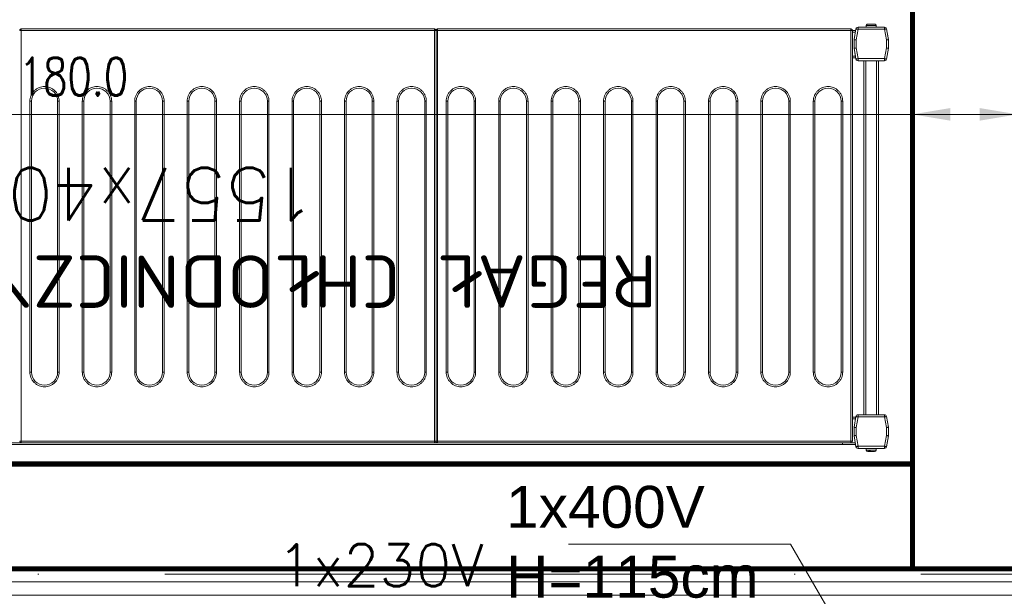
# Model space of a CAD drawing. Header units: millimetres. Extents: x -2074 to 12588, y -3630 to 101167.
# Tile 98 of 256: x 2287 to 2381, y 1355 to 1410. Entities that reach past the tile are written whole.
import ezdxf

# ---------------------------------------------------------------- set-up
doc = ezdxf.new("R2010")
doc.units = ezdxf.units.MM
doc.linetypes.add('ACAD_ISO10W100', pattern=[18, 12, -3, 0, -3])
for name, color, linetype, lineweight in [('SelinAr_BUD_osie', 8, 'ACAD_ISO10W100', 18), ('SelinAr_BUD_wymiary', 7, 'Continuous', 18), ('SelinAr_BUD_ściany', 7, 'Continuous', 25), ('SelinAr_BUD_ściany struktura', 8, 'Continuous', 9), ('SelinAr_WYP_instalacje elektryczne', 8, 'Continuous', 18), ('SelinAr_WYP_komory', 8, 'Continuous', 18), ('SelinAr_WYP_urządzenia gastro', 8, 'Continuous', 18)]:
    doc.layers.add(name, color=color, linetype=linetype, lineweight=lineweight)
doc.styles.add('Arch-Dim', font='romans.shx', dxfattribs={"width": 0.75})
doc.styles.add('JACEK_07', font='SIMPLEX.SHX', dxfattribs={"width": 0.7})
doc.styles.add('RomanS', font='romans.shx')
doc.styles.get("Standard").update_dxf_attribs({"font": 'arial.ttf'})
doc.styles.add('style1', font='romans.shx', dxfattribs={"width": 0.6})
doc.dimstyles.new('ISO-25 Ania', dxfattribs={"dimtxt": 10, "dimasz": 5, "dimexe": 5, "dimexo": 0.625, "dimtad": 0, "dimrnd": 0.01, "dimtxsty": 'style1', "dimblk": 'ARCHTICK', "dimcen": 5, "dimdle": 5, "dimadec": 0, "dimazin": 0, "dimtfac": 1, "dimtmove": 0, "dimatfit": 3, "dimldrblk": 'ARCHTICK', "dimfxl": 0, "dimarcsym": 0})
doc.dimstyles.new('Standard 50', dxfattribs={"dimscale": 20, "dimtxt": 0.18, "dimasz": 0.18, "dimexe": 0.18, "dimexo": 0.0625, "dimgap": 0.09, "dimtad": 1, "dimdec": 1, "dimzin": 0, "dimdsep": 46, "dimtxsty": 'Arch-Dim', "dimcen": 0.09, "dimclrd": 2, "dimclre": 2, "dimclrt": 1, "dimadec": 0, "dimazin": 0, "dimtfac": 1, "dimtdec": 1, "dimtofl": 0, "dimtmove": 0, "dimatfit": 3, "dimfxl": 0, "dimtolj": 1, "dimtzin": 0, "dimarcsym": 0})

# ---------------------------------------------------------------- blocks, each defined once
blk = doc.blocks.new('*U382')
at = {"lineweight": 15}
for p, q in [((1.726, 0), (1.819, 0)), ((0.182, -0.465), (0, -1.5)), ((0.182, -0.474), (0, -1.509)), ((0.379, -0.509), (0.2, -1.526)), ((2.904, -0.3), (0.379, -0.3)), ((0.379, -0.309), (0.379, -0.509)), ((2.904, -0.309), (0.379, -0.309)), ((2.904, -0.509), (0.379, -0.509)), ((1.167, -0.15), (1.167, -0.3)), ((2.117, -0.15), (1.167, -0.15)), ((1.876, -0.12), (1.765, -0.12)), ((2.117, -0.3), (2.117, -0.15)), ((2.904, -0.509), (2.904, -0.309)), ((3.083, -1.526), (2.904, -0.509)), ((3.283, -1.5), (3.101, -0.465)), ((3.283, -1.509), (3.101, -0.474)), ((4.383, -0.675), (3.138, -0.675)), ((4.383, -0.825), (3.164, -0.825)), ((3.583, -0.879), (3.583, -0.835)), ((42.983, -0.835), (3.583, -0.835)), ((3.583, -0.985), (3.583, -0.879)), ((4.383, -0.675), (151.283, -0.675)), ((4.383, -0.825), (4.383, -0.675)), ((4.383, -0.825), (151.283, -0.825)), ((4.383, -0.835), (4.383, -0.825)), ((42.983, -0.835), (42.983, -0.879)), ((42.983, -0.879), (42.983, -0.985)), ((43.283, -0.879), (43.283, -0.835)), ((82.683, -0.835), (43.283, -0.835)), ((43.283, -0.985), (43.283, -0.879)), ((82.683, -0.835), (82.683, -0.879)), ((82.683, -0.879), (82.683, -0.985)), ((0, -1.5), (0, -2.3)), ((0, -1.509), (0, -2.291)), ((0.2, -1.526), (0.2, -2.291)), ((3.083, -2.291), (3.083, -1.526)), ((3.283, -1.509), (3.283, -1.5)), ((3.283, -2.291), (3.283, -1.509)), ((3.583, -0.985), (3.433, -0.985)), ((3.433, -0.985), (3.433, -40.185)), ((3.583, -0.985), (3.583, -40.185)), ((42.983, -0.985), (3.583, -0.985)), ((42.983, -40.185), (42.983, -0.985)), ((43.133, -0.985), (42.983, -0.985)), ((43.133, -40.185), (43.133, -0.985)), ((43.283, -0.985), (43.133, -0.985)), ((43.283, -0.985), (43.283, -40.185)), ((82.683, -0.985), (43.283, -0.985)), ((82.683, -40.185), (82.683, -0.985)), ((82.833, -0.985), (82.683, -0.985)), ((0, -2.291), (0.2, -2.291)), ((0, -2.3), (0, -2.302)), ((0.003, -2.326), (0.182, -3.343)), ((0.2, -2.291), (0.379, -3.309)), ((2.904, -3.309), (3.083, -2.291)), ((3.083, -2.291), (3.283, -2.291)), ((3.101, -3.343), (3.28, -2.326)), ((3.283, -2.375), (3.151, -3.125)), ((3.283, -2.3), (3.283, -2.291)), ((3.283, -2.3), (3.283, -2.375)), ((3.283, -2.301), (3.283, -2.3)), ((0.379, -3.309), (2.904, -3.309)), ((0.379, -3.309), (0.379, -3.509)), ((0.379, -3.509), (2.904, -3.509)), ((0.942, -3.509), (0.942, -37.3)), ((1.142, -3.509), (1.142, -37.3)), ((2.142, -3.509), (2.142, -37.3)), ((2.342, -3.509), (2.342, -37.3)), ((2.904, -3.509), (2.904, -3.309)), ((3.433, -3.275), (3.125, -3.275)), ((3.433, -3.125), (3.151, -3.125)), ((0.182, -37.465), (0, -38.5)), ((0, -38.5), (0.182, -37.465)), ((0.379, -37.5), (0.2, -38.517)), ((0.379, -37.3), (0.379, -37.5)), ((2.904, -37.3), (0.379, -37.3)), ((2.904, -37.5), (0.379, -37.5)), ((2.904, -37.5), (2.904, -37.3)), ((3.083, -38.517), (2.904, -37.5)), ((3.283, -38.5), (3.101, -37.465)), ((3.433, -37.575), (3.125, -37.575)), ((3.151, -37.725), (3.283, -38.475)), ((3.433, -37.725), (3.151, -37.725)), ((3.283, -38.475), (3.283, -38.5)), ((0, -38.5), (0, -39.283)), ((0, -39.3), (0, -38.5)), ((0, -39.283), (0.2, -39.283)), ((0.182, -40.335), (0, -39.3)), ((0.003, -39.317), (0.182, -40.335)), ((0.2, -38.517), (0.2, -39.283)), ((0.2, -39.283), (0.379, -40.3)), ((2.904, -40.3), (3.083, -39.283)), ((3.083, -39.283), (3.083, -38.517)), ((3.083, -39.283), (3.283, -39.283)), ((3.101, -40.335), (3.28, -39.317)), ((3.283, -39.3), (3.28, -39.317)), ((3.283, -39.283), (3.283, -38.5)), ((3.283, -39.283), (3.283, -39.3)), ((0.379, -40.3), (2.904, -40.3)), ((0.379, -40.3), (0.379, -40.5)), ((2.904, -40.5), (2.904, -40.3)), ((3.433, -40.175), (3.129, -40.175)), ((3.433, -40.025), (3.155, -40.025)), ((3.433, -40.185), (3.583, -40.185)), ((3.583, -40.185), (42.983, -40.185)), ((3.583, -40.185), (3.583, -40.332)), ((3.583, -40.332), (3.583, -40.335)), ((3.583, -40.335), (42.983, -40.335)), ((42.983, -40.185), (43.133, -40.185)), ((42.983, -40.332), (42.983, -40.185)), ((42.983, -40.335), (42.983, -40.332)), ((43.133, -40.185), (43.283, -40.185)), ((43.283, -40.185), (82.683, -40.185)), ((43.283, -40.185), (43.283, -40.332)), ((43.283, -40.332), (43.283, -40.335)), ((43.283, -40.335), (82.683, -40.335)), ((82.683, -40.185), (82.833, -40.185)), ((82.683, -40.332), (82.683, -40.185)), ((82.683, -40.335), (82.683, -40.332)), ((0.379, -40.5), (2.904, -40.5)), ((1.167, -40.5), (1.167, -40.65)), ((1.167, -40.65), (2.117, -40.65)), ((1.17, -40.68), (1.173, -40.68)), ((2.11, -40.68), (2.114, -40.68)), ((2.117, -40.65), (2.117, -40.5))]:
    blk.add_line(p, q, dxfattribs=at)
at = {"color": 253, "lineweight": 15}
for p, q in [((4.363, -33.435), (4.363, -7.585)), ((4.363, -7.585), (4.513, -7.585)), ((4.513, -33.435), (4.513, -7.585)), ((7.013, -7.585), (7.013, -33.435)), ((7.163, -7.585), (7.013, -7.585)), ((7.163, -7.585), (7.163, -33.435)), ((9.363, -33.435), (9.363, -7.585)), ((9.363, -7.585), (9.513, -7.585)), ((9.513, -33.435), (9.513, -7.585)), ((12.013, -7.585), (12.013, -33.435)), ((12.163, -7.585), (12.013, -7.585)), ((12.163, -7.585), (12.163, -33.435)), ((14.363, -33.435), (14.363, -7.585)), ((14.363, -7.585), (14.513, -7.585)), ((14.513, -33.435), (14.513, -7.585)), ((17.013, -7.585), (17.013, -33.435)), ((17.163, -7.585), (17.013, -7.585)), ((17.163, -7.585), (17.163, -33.435)), ((19.363, -33.435), (19.363, -7.585)), ((19.363, -7.585), (19.513, -7.585)), ((19.513, -33.435), (19.513, -7.585)), ((22.013, -7.585), (22.013, -33.435)), ((22.163, -7.585), (22.013, -7.585)), ((22.163, -7.585), (22.163, -33.435)), ((24.363, -33.435), (24.363, -7.585)), ((24.363, -7.585), (24.513, -7.585)), ((24.513, -33.435), (24.513, -7.585)), ((27.013, -7.585), (27.013, -33.435)), ((27.163, -7.585), (27.013, -7.585)), ((27.163, -7.585), (27.163, -33.435)), ((29.363, -33.435), (29.363, -7.585)), ((29.363, -7.585), (29.513, -7.585)), ((29.513, -33.435), (29.513, -7.585)), ((32.013, -7.585), (32.013, -33.435)), ((32.163, -7.585), (32.013, -7.585)), ((32.163, -7.585), (32.163, -33.435)), ((34.363, -33.435), (34.363, -7.585)), ((34.363, -7.585), (34.513, -7.585)), ((34.513, -33.435), (34.513, -7.585)), ((37.013, -7.585), (37.013, -33.435)), ((37.163, -7.585), (37.013, -7.585)), ((37.163, -7.585), (37.163, -33.435)), ((39.363, -33.435), (39.363, -7.585)), ((39.363, -7.585), (39.513, -7.585)), ((39.513, -33.435), (39.513, -7.585)), ((42.013, -7.585), (42.013, -33.435)), ((42.163, -7.585), (42.013, -7.585)), ((42.163, -7.585), (42.163, -33.435)), ((44.063, -33.435), (44.063, -7.585)), ((44.063, -7.585), (44.213, -7.585)), ((44.213, -33.435), (44.213, -7.585)), ((46.713, -7.585), (46.713, -33.435)), ((46.863, -7.585), (46.713, -7.585)), ((46.863, -7.585), (46.863, -33.435)), ((49.063, -33.435), (49.063, -7.585)), ((49.063, -7.585), (49.213, -7.585)), ((49.213, -33.435), (49.213, -7.585)), ((51.713, -7.585), (51.713, -33.435)), ((51.863, -7.585), (51.713, -7.585)), ((51.863, -7.585), (51.863, -33.435)), ((54.063, -33.435), (54.063, -7.585)), ((54.063, -7.585), (54.213, -7.585)), ((54.213, -33.435), (54.213, -7.585)), ((56.713, -7.585), (56.713, -33.435)), ((56.863, -7.585), (56.713, -7.585)), ((56.863, -7.585), (56.863, -33.435)), ((59.063, -33.435), (59.063, -7.585)), ((59.063, -7.585), (59.213, -7.585)), ((59.213, -33.435), (59.213, -7.585)), ((61.713, -7.585), (61.713, -33.435)), ((61.863, -7.585), (61.713, -7.585)), ((61.863, -7.585), (61.863, -33.435)), ((64.063, -33.435), (64.063, -7.585)), ((64.063, -7.585), (64.213, -7.585)), ((64.213, -33.435), (64.213, -7.585)), ((66.713, -7.585), (66.713, -33.435)), ((66.863, -7.585), (66.713, -7.585)), ((66.863, -7.585), (66.863, -33.435)), ((69.063, -33.435), (69.063, -7.585)), ((69.063, -7.585), (69.213, -7.585)), ((69.213, -33.435), (69.213, -7.585)), ((71.713, -7.585), (71.713, -33.435)), ((71.863, -7.585), (71.713, -7.585)), ((71.863, -7.585), (71.863, -33.435)), ((74.063, -33.435), (74.063, -7.585)), ((74.063, -7.585), (74.213, -7.585)), ((74.213, -33.435), (74.213, -7.585)), ((76.713, -7.585), (76.713, -33.435)), ((76.863, -7.585), (76.713, -7.585)), ((76.863, -7.585), (76.863, -33.435)), ((79.063, -33.435), (79.063, -7.585)), ((79.063, -7.585), (79.213, -7.585)), ((79.213, -33.435), (79.213, -7.585)), ((81.713, -7.585), (81.713, -33.435)), ((81.863, -7.585), (81.713, -7.585)), ((81.863, -7.585), (81.863, -33.435)), ((4.513, -33.435), (4.363, -33.435)), ((7.163, -33.435), (7.013, -33.435)), ((9.513, -33.435), (9.363, -33.435)), ((12.163, -33.435), (12.013, -33.435)), ((14.513, -33.435), (14.363, -33.435)), ((17.163, -33.435), (17.013, -33.435)), ((19.513, -33.435), (19.363, -33.435)), ((22.163, -33.435), (22.013, -33.435)), ((24.513, -33.435), (24.363, -33.435)), ((27.163, -33.435), (27.013, -33.435)), ((29.513, -33.435), (29.363, -33.435)), ((32.163, -33.435), (32.013, -33.435)), ((34.513, -33.435), (34.363, -33.435)), ((37.163, -33.435), (37.013, -33.435)), ((39.513, -33.435), (39.363, -33.435)), ((42.163, -33.435), (42.013, -33.435)), ((44.213, -33.435), (44.063, -33.435)), ((46.863, -33.435), (46.713, -33.435)), ((49.213, -33.435), (49.063, -33.435)), ((51.863, -33.435), (51.713, -33.435)), ((54.213, -33.435), (54.063, -33.435)), ((56.863, -33.435), (56.713, -33.435)), ((59.213, -33.435), (59.063, -33.435)), ((61.863, -33.435), (61.713, -33.435)), ((64.213, -33.435), (64.063, -33.435)), ((66.863, -33.435), (66.713, -33.435)), ((69.213, -33.435), (69.063, -33.435)), ((71.863, -33.435), (71.713, -33.435)), ((74.213, -33.435), (74.063, -33.435)), ((76.863, -33.435), (76.713, -33.435)), ((79.213, -33.435), (79.063, -33.435)), ((81.863, -33.435), (81.713, -33.435))]:
    blk.add_line(p, q, dxfattribs=at)
at = {"lineweight": 15, "flags": 128}
for points in [[(0.379, -0.509), (0.341, -0.502), (0.304, -0.495), (0.27, -0.489), (0.24, -0.484), (0.216, -0.48), (0.197, -0.477), (0.186, -0.475), (0.182, -0.474)], [(3.101, -0.474), (3.097, -0.475), (3.086, -0.477), (3.068, -0.48), (3.043, -0.484), (3.013, -0.489), (2.979, -0.495), (2.942, -0.502), (2.904, -0.509)], [(0, -1.509), (0.003, -1.509), (0.012, -1.51), (0.027, -1.511), (0.047, -1.513), (0.071, -1.515), (0.1, -1.517), (0.132, -1.52), (0.165, -1.523), (0.2, -1.526)], [(3.083, -1.526), (3.122, -1.523), (3.16, -1.52), (3.194, -1.517), (3.225, -1.514), (3.249, -1.512), (3.268, -1.51), (3.279, -1.509), (3.283, -1.509)], [(0.2, -2.291), (0.162, -2.298), (0.125, -2.305), (0.091, -2.311), (0.061, -2.316), (0.036, -2.32), (0.018, -2.323), (0.007, -2.325), (0.003, -2.326)], [(3.28, -2.326), (3.276, -2.325), (3.265, -2.323), (3.247, -2.32), (3.222, -2.316), (3.193, -2.311), (3.159, -2.305), (3.122, -2.298), (3.083, -2.291)], [(0.182, -3.343), (0.186, -3.343), (0.197, -3.341), (0.216, -3.338), (0.24, -3.333), (0.27, -3.328), (0.304, -3.322), (0.341, -3.316), (0.379, -3.309)], [(2.904, -3.309), (2.942, -3.316), (2.979, -3.322), (3.013, -3.328), (3.043, -3.333), (3.068, -3.338), (3.086, -3.341), (3.097, -3.343), (3.101, -3.343)], [(3.151, -3.125), (3.146, -3.154), (3.141, -3.182), (3.136, -3.208), (3.132, -3.231), (3.129, -3.25), (3.127, -3.264), (3.125, -3.272), (3.125, -3.275)], [(0.379, -37.5), (0.341, -37.493), (0.304, -37.487), (0.27, -37.481), (0.24, -37.475), (0.216, -37.471), (0.197, -37.468), (0.186, -37.466), (0.182, -37.465)], [(3.101, -37.465), (3.097, -37.466), (3.086, -37.468), (3.068, -37.471), (3.043, -37.475), (3.013, -37.481), (2.979, -37.487), (2.942, -37.493), (2.904, -37.5)], [(3.125, -37.575), (3.125, -37.578), (3.127, -37.586), (3.129, -37.6), (3.132, -37.619), (3.136, -37.642), (3.141, -37.668), (3.146, -37.696), (3.151, -37.725)], [(0, -38.5), (0.004, -38.5), (0.015, -38.501), (0.034, -38.503), (0.059, -38.505), (0.089, -38.508), (0.123, -38.511), (0.161, -38.514), (0.2, -38.517)], [(0.2, -39.283), (0.162, -39.289), (0.125, -39.296), (0.091, -39.302), (0.061, -39.307), (0.036, -39.311), (0.018, -39.315), (0.007, -39.317), (0.003, -39.317)], [(3.083, -38.517), (3.118, -38.514), (3.152, -38.512), (3.183, -38.509), (3.212, -38.506), (3.236, -38.504), (3.256, -38.502), (3.271, -38.501), (3.28, -38.5), (3.283, -38.5)], [(3.28, -39.317), (3.276, -39.317), (3.265, -39.315), (3.247, -39.311), (3.222, -39.307), (3.193, -39.302), (3.159, -39.296), (3.122, -39.289), (3.083, -39.283)], [(0.182, -40.335), (0.186, -40.334), (0.197, -40.332), (0.216, -40.329), (0.24, -40.325), (0.27, -40.319), (0.304, -40.313), (0.341, -40.307), (0.379, -40.3)], [(2.904, -40.3), (2.942, -40.307), (2.979, -40.313), (3.013, -40.319), (3.043, -40.325), (3.068, -40.329), (3.086, -40.332), (3.097, -40.334), (3.101, -40.335)]]:
    blk.add_lwpolyline(points, dxfattribs=at)
at = {"lineweight": 15}
for centre, radius, start, end in [((0.379, -0.5), 0.2, 90, 170), ((0.379, -0.509), 0.2, 90, 170), ((1.317, -0.15), 0.15, 90, 180), ((1.967, -0.15), 0.15, 0, 90), ((2.904, -0.5), 0.2, 10, 90), ((2.904, -0.509), 0.2, 10, 90), ((3.583, -0.985), 0.15, 90, 180), ((42.983, -0.985), 0.15, 0, 90), ((43.283, -0.985), 0.15, 90, 180), ((82.683, -0.985), 0.15, 0, 90), ((0.2, -2.291), 0.2, 180, 190), ((3.083, -2.291), 0.2, 350, 0), ((0.379, -3.309), 0.2, 190, 270), ((2.904, -3.309), 0.2, 270, 350), ((0.379, -37.5), 0.2, 90, 170), ((0.379, -37.5), 0.2, 90, 170), ((2.904, -37.5), 0.2, 10, 90), ((0.2, -39.283), 0.2, 180, 190), ((3.083, -39.283), 0.2, 350, 0), ((0.379, -40.3), 0.2, 190, 270), ((0.379, -40.3), 0.2, 190, 270), ((2.904, -40.3), 0.2, 270, 350), ((1.317, -40.65), 0.15, 180, 191.53696), ((1.967, -40.65), 0.15, 348.46304, 0)]:
    blk.add_arc(centre, radius, start, end, dxfattribs=at)
at = {"color": 253, "lineweight": 15}
for centre, start, end in [((5.763, -7.585), 0, 180), ((10.763, -7.585), 0, 180), ((15.763, -7.585), 0, 180), ((20.763, -7.585), 0, 180), ((25.763, -7.585), 0, 180), ((30.763, -7.585), 0, 180), ((35.763, -7.585), 0, 180), ((40.763, -7.585), 0, 180), ((45.463, -7.585), 0, 180), ((50.463, -7.585), 0, 180), ((55.463, -7.585), 0, 180), ((60.463, -7.585), 0, 180), ((65.463, -7.585), 0, 180), ((70.463, -7.585), 0, 180), ((75.463, -7.585), 0, 180), ((80.463, -7.585), 0, 180), ((5.763, -33.435), 180, 0), ((10.763, -33.435), 180, 0), ((15.763, -33.435), 180, 0), ((20.763, -33.435), 180, 0), ((25.763, -33.435), 180, 0), ((30.763, -33.435), 180, 0), ((35.763, -33.435), 180, 0), ((40.763, -33.435), 180, 0), ((45.463, -33.435), 180, 0), ((50.463, -33.435), 180, 0), ((55.463, -33.435), 180, 0), ((60.463, -33.435), 180, 0), ((65.463, -33.435), 180, 0), ((70.463, -33.435), 180, 0), ((75.463, -33.435), 180, 0), ((80.463, -33.435), 180, 0)]:
    blk.add_arc(centre, 1.25, start, end, dxfattribs=at)
at = {"lineweight": 15}
for points, knots in [([(1.708, 0), (1.672, 0), (1.597, 0), (1.486, 0), (1.395, 0), (1.338, 0), (1.312, 0), (1.318, 0), (1.319, 0)], [0, 0, 0, 0, 0.188945, 0.389816, 0.590684, 0.779625, 0.968579, 1, 1, 1, 1]), ([(1.765, -0.12), (1.763, -0.104), (1.759, -0.072), (1.746, -0.033), (1.729, -0.006), (1.715, -0.002), (1.708, 0)], [0, 0, 0, 0, 0.243636, 0.487267, 0.73198, 1, 1, 1, 1]), ([(1.921, 0), (1.915, 0), (1.893, 0), (1.849, 0), (1.819, 0)], [0, 0, 0, 0, 0.31192, 1, 1, 1, 1]), ([(1.819, 0), (1.826, -0.002), (1.839, -0.005), (1.856, -0.031), (1.87, -0.07), (1.874, -0.103), (1.876, -0.12)], [0, 0, 0, 0, 0.250222, 0.500532, 0.748158, 1, 1, 1, 1]), ([(3.433, -40.183), (3.435, -40.202), (3.439, -40.24), (3.467, -40.28), (3.497, -40.305), (3.523, -40.32), (3.553, -40.329), (3.573, -40.331), (3.583, -40.332)], [0, 0, 0, 0, 0.238266, 0.485424, 0.612038, 0.739974, 0.869231, 1, 1, 1, 1]), ([(42.983, -40.332), (42.993, -40.331), (43.014, -40.329), (43.043, -40.32), (43.07, -40.305), (43.1, -40.28), (43.128, -40.24), (43.131, -40.202), (43.133, -40.183)], [0, 0, 0, 0, 0.130769, 0.260022, 0.387963, 0.514577, 0.761736, 1, 1, 1, 1]), ([(43.133, -40.183), (43.135, -40.202), (43.139, -40.24), (43.167, -40.28), (43.197, -40.305), (43.223, -40.32), (43.253, -40.329), (43.273, -40.331), (43.283, -40.332)], [0, 0, 0, 0, 0.238268, 0.485429, 0.612034, 0.739976, 0.86923, 1, 1, 1, 1]), ([(82.683, -40.332), (82.693, -40.331), (82.714, -40.329), (82.743, -40.32), (82.77, -40.305), (82.8, -40.28), (82.828, -40.24), (82.831, -40.202), (82.833, -40.183)], [0, 0, 0, 0, 0.130758, 0.260025, 0.387956, 0.514571, 0.761733, 1, 1, 1, 1]), ([(1.173, -40.68), (1.178, -40.696), (1.188, -40.728), (1.223, -40.767), (1.268, -40.794), (1.304, -40.798), (1.322, -40.8)], [0, 0, 0, 0, 0.243643, 0.487245, 0.731956, 1, 1, 1, 1]), ([(1.322, -40.8), (1.332, -40.8), (1.353, -40.8), (1.43, -40.8), (1.53, -40.8), (1.642, -40.8), (1.753, -40.8), (1.853, -40.8), (1.93, -40.8), (1.951, -40.8), (1.961, -40.8)], [0, 0, 0, 0, 0.121175, 0.250001, 0.378823, 0.5, 0.621177, 0.749999, 0.878825, 1, 1, 1, 1]), ([(1.961, -40.8), (1.978, -40.798), (2.013, -40.795), (2.058, -40.769), (2.094, -40.73), (2.105, -40.697), (2.11, -40.68)], [0, 0, 0, 0, 0.250219, 0.500551, 0.74815, 1, 1, 1, 1])]:
    blk.add_open_spline(points, degree=3, knots=knots, dxfattribs=at)
at = {"color": 253, "lineweight": 15}
for points, knots in [([(4.363, -7.585), (4.368, -7.5), (4.377, -7.324), (4.455, -7.063), (4.584, -6.812), (4.766, -6.588), (4.99, -6.406), (5.241, -6.276), (5.502, -6.201), (5.763, -6.177), (6.024, -6.201), (6.285, -6.276), (6.536, -6.406), (6.76, -6.588), (6.942, -6.812), (7.071, -7.063), (7.149, -7.324), (7.159, -7.5), (7.163, -7.585)], [0, 0, 0, 0, 0.058258, 0.120006, 0.18432, 0.25, 0.315679, 0.379994, 0.441742, 0.5, 0.558258, 0.620006, 0.684321, 0.75, 0.81568, 0.879994, 0.941742, 1, 1, 1, 1]), ([(9.363, -7.585), (9.368, -7.5), (9.377, -7.324), (9.455, -7.063), (9.584, -6.812), (9.766, -6.588), (9.99, -6.406), (10.241, -6.276), (10.502, -6.201), (10.763, -6.177), (11.024, -6.201), (11.285, -6.276), (11.536, -6.406), (11.76, -6.588), (11.942, -6.812), (12.071, -7.063), (12.149, -7.324), (12.159, -7.5), (12.163, -7.585)], [0, 0, 0, 0, 0.058258, 0.120006, 0.18432, 0.25, 0.315679, 0.379994, 0.441742, 0.5, 0.558258, 0.620006, 0.684321, 0.75, 0.81568, 0.879994, 0.941742, 1, 1, 1, 1]), ([(14.363, -7.585), (14.368, -7.5), (14.377, -7.324), (14.455, -7.063), (14.584, -6.812), (14.766, -6.588), (14.99, -6.406), (15.241, -6.276), (15.502, -6.201), (15.763, -6.177), (16.024, -6.201), (16.285, -6.276), (16.536, -6.406), (16.76, -6.588), (16.942, -6.812), (17.071, -7.063), (17.149, -7.324), (17.159, -7.5), (17.163, -7.585)], [0, 0, 0, 0, 0.058258, 0.120006, 0.18432, 0.25, 0.315679, 0.379994, 0.441742, 0.5, 0.558258, 0.620006, 0.684321, 0.75, 0.81568, 0.879994, 0.941742, 1, 1, 1, 1]), ([(19.363, -7.585), (19.368, -7.5), (19.377, -7.324), (19.455, -7.063), (19.584, -6.812), (19.766, -6.588), (19.99, -6.406), (20.241, -6.276), (20.502, -6.201), (20.763, -6.177), (21.024, -6.201), (21.285, -6.276), (21.536, -6.406), (21.76, -6.588), (21.942, -6.812), (22.071, -7.063), (22.149, -7.324), (22.159, -7.5), (22.163, -7.585)], [0, 0, 0, 0, 0.058258, 0.120006, 0.18432, 0.25, 0.315679, 0.379994, 0.441742, 0.5, 0.558258, 0.620006, 0.684321, 0.75, 0.81568, 0.879994, 0.941742, 1, 1, 1, 1]), ([(24.363, -7.585), (24.368, -7.5), (24.377, -7.324), (24.455, -7.063), (24.584, -6.812), (24.766, -6.588), (24.99, -6.406), (25.241, -6.276), (25.502, -6.201), (25.763, -6.177), (26.024, -6.201), (26.285, -6.276), (26.536, -6.406), (26.76, -6.588), (26.942, -6.812), (27.071, -7.063), (27.149, -7.324), (27.159, -7.5), (27.163, -7.585)], [0, 0, 0, 0, 0.058258, 0.120006, 0.18432, 0.25, 0.315679, 0.379994, 0.441742, 0.5, 0.558258, 0.620006, 0.68432, 0.75, 0.81568, 0.879994, 0.941742, 1, 1, 1, 1]), ([(29.363, -7.585), (29.368, -7.5), (29.377, -7.324), (29.455, -7.063), (29.584, -6.812), (29.766, -6.588), (29.99, -6.406), (30.241, -6.276), (30.502, -6.201), (30.763, -6.177), (31.024, -6.201), (31.285, -6.276), (31.536, -6.406), (31.76, -6.588), (31.942, -6.812), (32.071, -7.063), (32.149, -7.324), (32.159, -7.5), (32.163, -7.585)], [0, 0, 0, 0, 0.058258, 0.120006, 0.18432, 0.25, 0.315679, 0.379994, 0.441742, 0.5, 0.558258, 0.620006, 0.684321, 0.75, 0.81568, 0.879994, 0.941742, 1, 1, 1, 1]), ([(34.363, -7.585), (34.368, -7.5), (34.377, -7.324), (34.455, -7.063), (34.584, -6.812), (34.766, -6.588), (34.99, -6.406), (35.241, -6.276), (35.502, -6.201), (35.763, -6.177), (36.024, -6.201), (36.285, -6.276), (36.536, -6.406), (36.76, -6.588), (36.942, -6.812), (37.071, -7.063), (37.149, -7.324), (37.159, -7.5), (37.163, -7.585)], [0, 0, 0, 0, 0.058258, 0.120006, 0.18432, 0.25, 0.315679, 0.379994, 0.441742, 0.5, 0.558258, 0.620006, 0.684321, 0.75, 0.81568, 0.879994, 0.941742, 1, 1, 1, 1]), ([(39.363, -7.585), (39.368, -7.5), (39.377, -7.324), (39.455, -7.063), (39.584, -6.812), (39.766, -6.588), (39.99, -6.406), (40.241, -6.276), (40.502, -6.201), (40.763, -6.177), (41.024, -6.201), (41.285, -6.276), (41.536, -6.406), (41.76, -6.588), (41.942, -6.812), (42.071, -7.063), (42.149, -7.324), (42.159, -7.5), (42.163, -7.585)], [0, 0, 0, 0, 0.058258, 0.120006, 0.18432, 0.25, 0.315679, 0.379994, 0.441742, 0.5, 0.558258, 0.620006, 0.684321, 0.75, 0.81568, 0.879994, 0.941742, 1, 1, 1, 1]), ([(44.063, -7.585), (44.068, -7.5), (44.077, -7.324), (44.155, -7.063), (44.284, -6.812), (44.466, -6.588), (44.69, -6.406), (44.941, -6.276), (45.202, -6.201), (45.463, -6.177), (45.724, -6.201), (45.985, -6.276), (46.236, -6.406), (46.46, -6.588), (46.642, -6.812), (46.771, -7.063), (46.849, -7.324), (46.859, -7.5), (46.863, -7.585)], [0, 0, 0, 0, 0.058258, 0.120006, 0.18432, 0.25, 0.31568, 0.379994, 0.441742, 0.5, 0.558258, 0.620006, 0.68432, 0.75, 0.81568, 0.879994, 0.941742, 1, 1, 1, 1]), ([(49.063, -7.585), (49.068, -7.5), (49.077, -7.324), (49.155, -7.063), (49.284, -6.812), (49.466, -6.588), (49.69, -6.406), (49.941, -6.276), (50.202, -6.201), (50.463, -6.177), (50.724, -6.201), (50.985, -6.276), (51.236, -6.406), (51.46, -6.588), (51.642, -6.812), (51.771, -7.063), (51.849, -7.324), (51.859, -7.5), (51.863, -7.585)], [0, 0, 0, 0, 0.058258, 0.120006, 0.18432, 0.25, 0.315679, 0.379995, 0.441742, 0.5, 0.558258, 0.620005, 0.684321, 0.75, 0.81568, 0.879994, 0.941742, 1, 1, 1, 1]), ([(54.063, -7.585), (54.068, -7.5), (54.077, -7.324), (54.155, -7.063), (54.284, -6.812), (54.466, -6.588), (54.69, -6.406), (54.941, -6.276), (55.202, -6.201), (55.463, -6.177), (55.724, -6.201), (55.985, -6.276), (56.236, -6.406), (56.46, -6.588), (56.642, -6.812), (56.771, -7.063), (56.849, -7.324), (56.859, -7.5), (56.863, -7.585)], [0, 0, 0, 0, 0.058258, 0.120006, 0.18432, 0.25, 0.31568, 0.379994, 0.441742, 0.5, 0.558258, 0.620006, 0.68432, 0.75, 0.81568, 0.879994, 0.941742, 1, 1, 1, 1]), ([(59.063, -7.585), (59.068, -7.5), (59.077, -7.324), (59.155, -7.063), (59.284, -6.812), (59.466, -6.588), (59.69, -6.406), (59.941, -6.276), (60.202, -6.201), (60.463, -6.177), (60.724, -6.201), (60.985, -6.276), (61.236, -6.406), (61.46, -6.588), (61.642, -6.812), (61.771, -7.063), (61.849, -7.324), (61.859, -7.5), (61.863, -7.585)], [0, 0, 0, 0, 0.058258, 0.120006, 0.18432, 0.25, 0.315679, 0.379995, 0.441742, 0.5, 0.558258, 0.620006, 0.684321, 0.75, 0.81568, 0.879994, 0.941742, 1, 1, 1, 1]), ([(64.063, -7.585), (64.068, -7.5), (64.077, -7.324), (64.155, -7.063), (64.284, -6.812), (64.466, -6.588), (64.69, -6.406), (64.941, -6.276), (65.202, -6.201), (65.463, -6.177), (65.724, -6.201), (65.985, -6.276), (66.236, -6.406), (66.46, -6.588), (66.642, -6.812), (66.771, -7.063), (66.849, -7.324), (66.859, -7.5), (66.863, -7.585)], [0, 0, 0, 0, 0.058258, 0.120006, 0.18432, 0.25, 0.315679, 0.379995, 0.441741, 0.5, 0.558258, 0.620006, 0.68432, 0.75, 0.81568, 0.879994, 0.941742, 1, 1, 1, 1]), ([(69.063, -7.585), (69.068, -7.5), (69.077, -7.324), (69.155, -7.063), (69.284, -6.812), (69.466, -6.588), (69.69, -6.406), (69.941, -6.276), (70.202, -6.201), (70.463, -6.177), (70.724, -6.201), (70.985, -6.276), (71.236, -6.406), (71.46, -6.588), (71.642, -6.812), (71.771, -7.063), (71.849, -7.324), (71.859, -7.5), (71.863, -7.585)], [0, 0, 0, 0, 0.058258, 0.120006, 0.184321, 0.25, 0.31568, 0.379994, 0.441742, 0.5, 0.558259, 0.620005, 0.68432, 0.75, 0.815679, 0.879994, 0.941742, 1, 1, 1, 1]), ([(74.063, -7.585), (74.068, -7.5), (74.077, -7.324), (74.155, -7.063), (74.284, -6.812), (74.466, -6.588), (74.69, -6.406), (74.941, -6.276), (75.202, -6.201), (75.463, -6.177), (75.724, -6.201), (75.985, -6.276), (76.236, -6.406), (76.46, -6.588), (76.642, -6.812), (76.771, -7.063), (76.849, -7.324), (76.859, -7.5), (76.863, -7.585)], [0, 0, 0, 0, 0.058258, 0.120006, 0.18432, 0.25, 0.31568, 0.379994, 0.441742, 0.5, 0.558257, 0.620005, 0.684321, 0.75, 0.81568, 0.879994, 0.941742, 1, 1, 1, 1]), ([(79.063, -7.585), (79.068, -7.5), (79.077, -7.324), (79.155, -7.063), (79.284, -6.812), (79.466, -6.588), (79.69, -6.406), (79.941, -6.276), (80.202, -6.201), (80.463, -6.177), (80.724, -6.201), (80.985, -6.276), (81.236, -6.406), (81.46, -6.588), (81.642, -6.812), (81.771, -7.063), (81.849, -7.324), (81.859, -7.5), (81.863, -7.585)], [0, 0, 0, 0, 0.058258, 0.120006, 0.18432, 0.25, 0.315679, 0.379994, 0.441742, 0.500001, 0.558258, 0.620006, 0.684321, 0.75, 0.81568, 0.879994, 0.941742, 1, 1, 1, 1]), ([(7.163, -33.435), (7.159, -33.52), (7.149, -33.696), (7.071, -33.957), (6.942, -34.208), (6.76, -34.432), (6.536, -34.614), (6.285, -34.744), (6.024, -34.819), (5.763, -34.843), (5.502, -34.819), (5.241, -34.744), (4.99, -34.614), (4.766, -34.432), (4.584, -34.208), (4.455, -33.957), (4.377, -33.696), (4.368, -33.52), (4.363, -33.435)], [0, 0, 0, 0, 0.058258, 0.120006, 0.18432, 0.25, 0.31568, 0.379994, 0.441742, 0.5, 0.558258, 0.620006, 0.68432, 0.75, 0.81568, 0.879994, 0.941742, 1, 1, 1, 1]), ([(12.163, -33.435), (12.159, -33.52), (12.149, -33.696), (12.071, -33.957), (11.942, -34.208), (11.76, -34.432), (11.536, -34.614), (11.285, -34.744), (11.024, -34.819), (10.763, -34.843), (10.502, -34.819), (10.241, -34.744), (9.99, -34.614), (9.766, -34.432), (9.584, -34.208), (9.455, -33.957), (9.377, -33.696), (9.368, -33.52), (9.363, -33.435)], [0, 0, 0, 0, 0.058258, 0.120006, 0.18432, 0.25, 0.31568, 0.379994, 0.441742, 0.5, 0.558258, 0.620006, 0.68432, 0.75, 0.81568, 0.879994, 0.941742, 1, 1, 1, 1]), ([(17.163, -33.435), (17.159, -33.52), (17.149, -33.696), (17.071, -33.957), (16.942, -34.208), (16.76, -34.432), (16.536, -34.614), (16.285, -34.744), (16.024, -34.819), (15.763, -34.843), (15.502, -34.819), (15.241, -34.744), (14.99, -34.614), (14.766, -34.432), (14.584, -34.208), (14.455, -33.957), (14.377, -33.696), (14.368, -33.52), (14.363, -33.435)], [0, 0, 0, 0, 0.058258, 0.120006, 0.18432, 0.25, 0.31568, 0.379994, 0.441742, 0.5, 0.558258, 0.620006, 0.68432, 0.75, 0.81568, 0.879994, 0.941742, 1, 1, 1, 1]), ([(22.163, -33.435), (22.159, -33.52), (22.149, -33.696), (22.071, -33.957), (21.942, -34.208), (21.76, -34.432), (21.536, -34.614), (21.285, -34.744), (21.024, -34.819), (20.763, -34.843), (20.502, -34.819), (20.241, -34.744), (19.99, -34.614), (19.766, -34.432), (19.584, -34.208), (19.455, -33.957), (19.377, -33.696), (19.368, -33.52), (19.363, -33.435)], [0, 0, 0, 0, 0.058258, 0.120006, 0.18432, 0.25, 0.31568, 0.379994, 0.441742, 0.5, 0.558258, 0.620006, 0.68432, 0.75, 0.81568, 0.879994, 0.941742, 1, 1, 1, 1]), ([(27.163, -33.435), (27.159, -33.52), (27.149, -33.696), (27.071, -33.957), (26.942, -34.208), (26.76, -34.432), (26.536, -34.614), (26.285, -34.744), (26.024, -34.819), (25.763, -34.843), (25.502, -34.819), (25.241, -34.744), (24.99, -34.614), (24.766, -34.432), (24.584, -34.208), (24.455, -33.957), (24.377, -33.696), (24.368, -33.52), (24.363, -33.435)], [0, 0, 0, 0, 0.058258, 0.1200056, 0.1843204, 0.2500001, 0.3156797, 0.3799945, 0.4417421, 0.4999999, 0.558258, 0.6200056, 0.6843204, 0.75, 0.8156797, 0.8799945, 0.941742, 1, 1, 1, 1]), ([(32.163, -33.435), (32.159, -33.52), (32.149, -33.696), (32.071, -33.957), (31.942, -34.208), (31.76, -34.432), (31.536, -34.614), (31.285, -34.744), (31.024, -34.819), (30.763, -34.843), (30.502, -34.819), (30.241, -34.744), (29.99, -34.614), (29.766, -34.432), (29.584, -34.208), (29.455, -33.957), (29.377, -33.696), (29.368, -33.52), (29.363, -33.435)], [0, 0, 0, 0, 0.058258, 0.120006, 0.18432, 0.25, 0.315679, 0.379994, 0.441742, 0.5, 0.558258, 0.620006, 0.68432, 0.75, 0.81568, 0.879994, 0.941742, 1, 1, 1, 1]), ([(37.163, -33.435), (37.159, -33.52), (37.149, -33.696), (37.071, -33.957), (36.942, -34.208), (36.76, -34.432), (36.536, -34.614), (36.285, -34.744), (36.024, -34.819), (35.763, -34.843), (35.502, -34.819), (35.241, -34.744), (34.99, -34.614), (34.766, -34.432), (34.584, -34.208), (34.455, -33.957), (34.377, -33.696), (34.368, -33.52), (34.363, -33.435)], [0, 0, 0, 0, 0.058258, 0.120006, 0.18432, 0.25, 0.31568, 0.379994, 0.441742, 0.5, 0.558258, 0.620006, 0.684321, 0.75, 0.81568, 0.879994, 0.941742, 1, 1, 1, 1]), ([(42.163, -33.435), (42.159, -33.52), (42.149, -33.696), (42.071, -33.957), (41.942, -34.208), (41.76, -34.432), (41.536, -34.614), (41.285, -34.744), (41.024, -34.819), (40.763, -34.843), (40.502, -34.819), (40.241, -34.744), (39.99, -34.614), (39.766, -34.432), (39.584, -34.208), (39.455, -33.957), (39.377, -33.696), (39.368, -33.52), (39.363, -33.435)], [0, 0, 0, 0, 0.058258, 0.120006, 0.18432, 0.25, 0.31568, 0.379994, 0.441742, 0.5, 0.558258, 0.620006, 0.684321, 0.75, 0.81568, 0.879995, 0.941742, 1, 1, 1, 1]), ([(46.863, -33.435), (46.859, -33.52), (46.849, -33.696), (46.771, -33.957), (46.642, -34.208), (46.46, -34.432), (46.236, -34.614), (45.985, -34.744), (45.724, -34.819), (45.463, -34.843), (45.202, -34.819), (44.941, -34.744), (44.69, -34.614), (44.466, -34.432), (44.284, -34.208), (44.155, -33.957), (44.077, -33.696), (44.068, -33.52), (44.063, -33.435)], [0, 0, 0, 0, 0.058258, 0.1200056, 0.1843202, 0.2499998, 0.3156797, 0.3799942, 0.4417421, 0.4999999, 0.5582577, 0.6200057, 0.6843201, 0.75, 0.8156797, 0.8799943, 0.9417421, 1, 1, 1, 1]), ([(51.863, -33.435), (51.859, -33.52), (51.849, -33.696), (51.771, -33.957), (51.642, -34.208), (51.46, -34.432), (51.236, -34.614), (50.985, -34.744), (50.724, -34.819), (50.463, -34.843), (50.202, -34.819), (49.941, -34.744), (49.69, -34.614), (49.466, -34.432), (49.284, -34.208), (49.155, -33.957), (49.077, -33.696), (49.068, -33.52), (49.063, -33.435)], [0, 0, 0, 0, 0.058258, 0.120006, 0.18432, 0.25, 0.31568, 0.379995, 0.441742, 0.5, 0.558258, 0.620005, 0.68432, 0.75, 0.81568, 0.879994, 0.941742, 1, 1, 1, 1]), ([(56.863, -33.435), (56.859, -33.52), (56.849, -33.696), (56.771, -33.957), (56.642, -34.208), (56.46, -34.432), (56.236, -34.614), (55.985, -34.744), (55.724, -34.819), (55.463, -34.843), (55.202, -34.819), (54.941, -34.744), (54.69, -34.614), (54.466, -34.432), (54.284, -34.208), (54.155, -33.957), (54.077, -33.696), (54.068, -33.52), (54.063, -33.435)], [0, 0, 0, 0, 0.0582579, 0.1200057, 0.1843203, 0.25, 0.3156799, 0.3799943, 0.4417423, 0.5000001, 0.5582579, 0.6200058, 0.6843203, 0.7500002, 0.8156798, 0.8799944, 0.941742, 1, 1, 1, 1]), ([(61.863, -33.435), (61.859, -33.52), (61.849, -33.696), (61.771, -33.957), (61.642, -34.208), (61.46, -34.432), (61.236, -34.614), (60.985, -34.744), (60.724, -34.819), (60.463, -34.843), (60.202, -34.819), (59.941, -34.744), (59.69, -34.614), (59.466, -34.432), (59.284, -34.208), (59.155, -33.957), (59.077, -33.696), (59.068, -33.52), (59.063, -33.435)], [0, 0, 0, 0, 0.058258, 0.120005, 0.18432, 0.25, 0.31568, 0.379994, 0.441742, 0.5, 0.558258, 0.620005, 0.684321, 0.75, 0.81568, 0.879995, 0.941742, 1, 1, 1, 1]), ([(66.863, -33.435), (66.859, -33.52), (66.849, -33.696), (66.771, -33.957), (66.642, -34.208), (66.46, -34.432), (66.236, -34.614), (65.985, -34.744), (65.724, -34.819), (65.463, -34.843), (65.202, -34.819), (64.941, -34.744), (64.69, -34.614), (64.466, -34.432), (64.284, -34.208), (64.155, -33.957), (64.077, -33.696), (64.068, -33.52), (64.063, -33.435)], [0, 0, 0, 0, 0.058258, 0.120005, 0.18432, 0.25, 0.31568, 0.379994, 0.441742, 0.5, 0.558259, 0.620005, 0.68432, 0.75, 0.81568, 0.879994, 0.941742, 1, 1, 1, 1]), ([(71.863, -33.435), (71.859, -33.52), (71.849, -33.696), (71.771, -33.957), (71.642, -34.208), (71.46, -34.432), (71.236, -34.614), (70.985, -34.744), (70.724, -34.819), (70.463, -34.843), (70.202, -34.819), (69.941, -34.744), (69.69, -34.614), (69.466, -34.432), (69.284, -34.208), (69.155, -33.957), (69.077, -33.696), (69.068, -33.52), (69.063, -33.435)], [0, 0, 0, 0, 0.058258, 0.120005, 0.184321, 0.25, 0.31568, 0.379995, 0.441741, 0.5, 0.558258, 0.620006, 0.68432, 0.75, 0.815679, 0.879995, 0.941742, 1, 1, 1, 1]), ([(76.863, -33.435), (76.859, -33.52), (76.849, -33.696), (76.771, -33.957), (76.642, -34.208), (76.46, -34.432), (76.236, -34.614), (75.985, -34.744), (75.724, -34.819), (75.463, -34.843), (75.202, -34.819), (74.941, -34.744), (74.69, -34.614), (74.466, -34.432), (74.284, -34.208), (74.155, -33.957), (74.077, -33.696), (74.068, -33.52), (74.063, -33.435)], [0, 0, 0, 0, 0.058258, 0.120006, 0.18432, 0.25, 0.31568, 0.379995, 0.441743, 0.5, 0.558258, 0.620006, 0.68432, 0.75, 0.81568, 0.879995, 0.941742, 1, 1, 1, 1]), ([(81.863, -33.435), (81.859, -33.52), (81.849, -33.696), (81.771, -33.957), (81.642, -34.208), (81.46, -34.432), (81.236, -34.614), (80.985, -34.744), (80.724, -34.819), (80.463, -34.843), (80.202, -34.819), (79.941, -34.744), (79.69, -34.614), (79.466, -34.432), (79.284, -34.208), (79.155, -33.957), (79.077, -33.696), (79.068, -33.52), (79.063, -33.435)], [0, 0, 0, 0, 0.058258, 0.120006, 0.18432, 0.249999, 0.315679, 0.379994, 0.441742, 0.499999, 0.558258, 0.620006, 0.684321, 0.75, 0.81568, 0.879995, 0.941742, 1, 1, 1, 1])]:
    blk.add_open_spline(points, degree=3, knots=knots, dxfattribs=at)
at = {"insert": (77.85, -20.4), "char_height": 5, "width": 155.7, "attachment_point": 5, "style": 'RomanS'}
blk.add_mtext('REGAŁ CHŁODNICZY MAGAZYNOWY\\P1557x408mm', dxfattribs=at)
blk = doc.blocks.new('*D427')
at = {"color": 2, "lineweight": -2}
for p, q in [((0, 1.25), (0, 46.971)), ((180, 1.25), (180, 46.971)), ((176.4, 43.371), (3.6, 43.371))]:
    blk.add_line(p, q, dxfattribs=at)
at = {"color": 2}
for points in [[(3.6, 43.971), (3.6, 42.771), (0, 43.371)], [(176.4, 43.971), (176.4, 42.771), (180, 43.371)]]:
    blk.add_solid(points, dxfattribs=at)
at = {"layer": 'Defpoints', "color": 0}
for p in [(0, 43.371), (0, 0), (180, 0)]:
    blk.add_point(p, dxfattribs=at)
at = {"color": 1, "insert": (90, 46.971), "char_height": 3.6, "attachment_point": 5, "style": 'Arch-Dim'}
blk.add_mtext('\\A1;180.0', dxfattribs=at)
blk = doc.blocks.new('*D220')
at = {"color": 2, "lineweight": -2}
for p, q in [((0, 1.25), (0, 46.971)), ((180, 1.25), (180, 46.971)), ((176.4, 43.371), (3.6, 43.371))]:
    blk.add_line(p, q, dxfattribs=at)
at = {"color": 2}
for points in [[(3.6, 43.971), (3.6, 42.771), (0, 43.371)], [(176.4, 43.971), (176.4, 42.771), (180, 43.371)]]:
    blk.add_solid(points, dxfattribs=at)
at = {"layer": 'Defpoints', "color": 0}
for p in [(0, 43.371), (0, 0), (180, 0)]:
    blk.add_point(p, dxfattribs=at)
at = {"color": 1, "insert": (90, 46.971), "char_height": 3.6, "attachment_point": 5, "style": 'Arch-Dim'}
blk.add_mtext('\\A1;180.0', dxfattribs=at)
blk = doc.blocks.new('Panini_ELX')
at = {"layer": 'SelinAr_WYP_instalacje elektryczne'}
blk.add_lwpolyline([(41.1, 13.65), (34.848, 24.479), (13.682, 24.479)], dxfattribs=at)
at = {"layer": 'SelinAr_WYP_instalacje elektryczne', "insert": (7.72, 30.036), "char_height": 4, "width": 32.45381, "attachment_point": 1}
blk.add_mtext('1x400V\\PH=115cm', dxfattribs=at)
blk = doc.blocks.new('ZUMEX01 Wyciskarka do cytrusów')
at = {"layer": 'SelinAr_WYP_instalacje elektryczne', "insert": (16.252, 20.829), "char_height": 4, "width": 32.45381, "attachment_point": 1, "style": 'JACEK_07'}
blk.add_mtext('{\\W1;1x230V}', dxfattribs=at)
blk = doc.blocks.new('*U624')
at = {"ltscale": 4}
blk.add_line((-50, 0), (1785.402, 0), dxfattribs=at)
blk = doc.blocks.new('_ArchTick')
at = {"color": 0, "linetype": 'ByBlock', "const_width": 0.15}
blk.add_lwpolyline([(-0.5, -0.5), (0.5, 0.5)], dxfattribs=at)
blk = doc.blocks.new('*D754')
at = {"layer": 'Defpoints', "color": 0}
for p in [(2372.157, 1557.241), (2382.157, 1557.241), (2372.157, 1432.241)]:
    blk.add_point(p, dxfattribs=at)
at = {"layer": 'SelinAr_BUD_wymiary', "color": 0, "lineweight": -2}
for p, q in [((2372.157, 1442.241), (2372.157, 1427.241)), ((2382.157, 1442.241), (2382.157, 1427.241)), ((2387.157, 1432.241), (2367.157, 1432.241)), ((2377.157, 1432.241), (2383.438, 1411.304)), ((2383.438, 1411.304), (2384.688, 1411.304))]:
    blk.add_line(p, q, dxfattribs=at)
at = {"layer": 'SelinAr_BUD_wymiary', "color": 0, "lineweight": -2, "xscale": 5, "yscale": 5, "zscale": 5, "rotation": 180}
blk.add_blockref('_ArchTick', (2372.157, 1432.241), dxfattribs=at)
at = {"layer": 'SelinAr_BUD_wymiary', "color": 0, "lineweight": -2, "xscale": 5, "yscale": 5, "zscale": 5}
blk.add_blockref('_ArchTick', (2382.157, 1432.241), dxfattribs=at)
at = {"layer": 'SelinAr_BUD_wymiary', "color": 0, "insert": (2389.741, 1411.304), "char_height": 10, "attachment_point": 5, "style": 'style1'}
blk.add_mtext('10', dxfattribs=at)
blk = doc.blocks.new('*D832')
at = {"layer": 'Defpoints', "color": 0}
for p in [(2257.157, 1607.241), (2267.157, 1367.241), (2372.157, 1367.241)]:
    blk.add_point(p, dxfattribs=at)
at = {"layer": 'SelinAr_BUD_wymiary', "color": 0, "lineweight": -2}
for p, q in [((2267.157, 1612.241), (2267.157, 1495.58)), ((2257.782, 1607.241), (2272.157, 1607.241)), ((2267.157, 1362.241), (2267.157, 1478.902)), ((2277.157, 1367.241), (2262.157, 1367.241))]:
    blk.add_line(p, q, dxfattribs=at)
at = {"layer": 'SelinAr_BUD_wymiary', "color": 0, "lineweight": -2, "xscale": 5, "yscale": 5, "zscale": 5}
for p, rotation in [((2267.157, 1607.241), 90), ((2267.157, 1367.241), 270)]:
    blk.add_blockref('_ArchTick', p, dxfattribs=dict(at, rotation=rotation))
at = {"layer": 'SelinAr_BUD_wymiary', "color": 0, "insert": (2267.157, 1487.241), "char_height": 10, "attachment_point": 5, "rotation": 90, "style": 'style1'}
blk.add_mtext('240', dxfattribs=at)
blk = doc.blocks.new('*D833')
at = {"layer": 'Defpoints', "color": 0}
for p in [(2372.157, 1367.241), (2202.157, 1357.241), (2267.157, 1357.241)]:
    blk.add_point(p, dxfattribs=at)
at = {"layer": 'SelinAr_BUD_wymiary', "color": 0, "lineweight": -2}
for p, q in [((2267.157, 1372.241), (2267.157, 1352.241)), ((2277.157, 1367.241), (2262.157, 1367.241)), ((2278.094, 1365.522), (2278.094, 1366.772)), ((2267.157, 1362.241), (2278.094, 1365.522)), ((2257.157, 1357.241), (2272.157, 1357.241))]:
    blk.add_line(p, q, dxfattribs=at)
at = {"layer": 'SelinAr_BUD_wymiary', "color": 0, "lineweight": -2, "xscale": 5, "yscale": 5, "zscale": 5}
for p, rotation in [((2267.157, 1367.241), 90), ((2267.157, 1357.241), 270)]:
    blk.add_blockref('_ArchTick', p, dxfattribs=dict(at, rotation=rotation))
at = {"layer": 'SelinAr_BUD_wymiary', "color": 0, "insert": (2278.094, 1371.826), "char_height": 10, "attachment_point": 5, "rotation": 90, "style": 'style1'}
blk.add_mtext('10', dxfattribs=at)
blk = doc.blocks.new('*U425')
at = {"const_width": 0.5}
blk.add_lwpolyline([(125, 190), (125, 200), (180, 200), (180, 0), (0, 0), (0, 200), (55, 200), (55, 190), (10, 190), (10, 10), (170, 10), (170, 190)], close=True, dxfattribs=at)
dim = blk.add_linear_dim(base=(0, 43.371), p1=(180, 0), p2=(0, 0), dimstyle='Standard 50', override={"dimfxl": 50, "dimfxlon": 1})
dim.commit()
dim.dimension.update_dxf_attribs({"geometry": '*D427', "text_midpoint": (90, 46.971)})
blk = doc.blocks.new('*U428')
at = {"const_width": 0.5}
blk.add_lwpolyline([(125, 250), (125, 260), (180, 260), (180, 0), (0, 0), (0, 260), (55, 260), (55, 250), (10, 250), (10, 10), (170, 10), (170, 250)], close=True, dxfattribs=at)
dim = blk.add_linear_dim(base=(0, 43.371), p1=(180, 0), p2=(0, 0), dimstyle='Standard 50', override={"dimfxl": 50, "dimfxlon": 1})
dim.commit()
dim.dimension.update_dxf_attribs({"geometry": '*D220', "text_midpoint": (90, 46.971)})

msp = doc.modelspace()

# ---------------------------------------------------------------- linework, layer by layer
at = {"layer": 'SelinAr_BUD_ściany'}
msp.add_lwpolyline([(2868.357, 1344.741), (2103.157, 1344.741), (2103.157, 1357.241), (2192.157, 1357.241), (2192.157, 1447.241), (2112.157, 1447.241), (2112.157, 1457.241), (2192.157, 1457.241), (2192.157, 1617.241), (2202.157, 1617.241), (2202.157, 1357.241), (2557.157, 1357.241)], dxfattribs=at)
at = {"layer": 'SelinAr_BUD_ściany struktura'}
for points in [[(2103.157, 1355.991), (2193.407, 1355.991), (2193.407, 1448.491), (2113.407, 1448.491), (2113.407, 1455.991), (2193.407, 1455.991), (2193.407, 1615.991), (2200.907, 1615.991), (2200.907, 1355.991), (2558.407, 1355.991), (2558.407, 1565.241)], [(2559.657, 1565.241), (2559.657, 1354.741), (2199.657, 1354.741), (2199.657, 1614.741), (2194.657, 1614.741), (2194.657, 1454.741), (2114.657, 1454.741), (2114.657, 1449.741), (2194.657, 1449.741), (2194.657, 1354.741), (2103.157, 1354.741)]]:
    msp.add_lwpolyline(points, dxfattribs=at)

# ---------------------------------------------------------------- block references
at = {"layer": 'SelinAr_BUD_osie'}
msp.add_blockref('*U624', (1701.955, 1356.741), dxfattribs=at)
at = {"layer": 'SelinAr_WYP_komory'}
for name, p in [('*U428', (2202.157, 1357.241)), ('*U425', (2372.157, 1357.241))]:
    msp.add_blockref(name, p, dxfattribs=at)
at = {"layer": 'SelinAr_WYP_komory', "linetype": 'Continuous', "lineweight": 25, "rotation": 180}
msp.add_blockref('*U382', (2369.861, 1368.43), dxfattribs=at)
at = {"layer": 'SelinAr_WYP_urządzenia gastro'}
for name, p in [('Panini_ELX', (2325.683, 1335.12)), ('ZUMEX01 Wyciskarka do cytrusów', (2295.303, 1338.75))]:
    msp.add_blockref(name, p, dxfattribs=at)

# ---------------------------------------------------------------- dimensions: what is measured, and where the dimension line sits
at = {"layer": 'SelinAr_BUD_wymiary'}
for base, p1, p2, picture, middle in [((2267.157, 1367.241), (2257.157, 1607.241), (2372.157, 1367.241), '*D832', (2267.157, 1487.241)), ((2267.157, 1357.241), (2372.157, 1367.241), (2202.157, 1357.241), '*D833', (2278.094, 1367.397))]:
    dim = msp.add_linear_dim(base=base, p1=p1, p2=p2, angle=90, dimstyle='ISO-25 Ania', override={"dimtmove": 1, "dimfxl": 10, "dimarcsym": 2}, dxfattribs=at)
    dim.commit()
    dim.dimension.update_dxf_attribs({"geometry": picture, "text_midpoint": middle})
dim = msp.add_linear_dim(base=(2372.157, 1432.241), p1=(2382.157, 1557.241), p2=(2372.157, 1557.241), dimstyle='ISO-25 Ania', override={"dimtmove": 1, "dimfxl": 10, "dimarcsym": 2}, dxfattribs=at)
dim.commit()
dim.dimension.update_dxf_attribs({"geometry": '*D754', "text_midpoint": (2385.313, 1411.304)})

doc.saveas('drawing.dxf')
